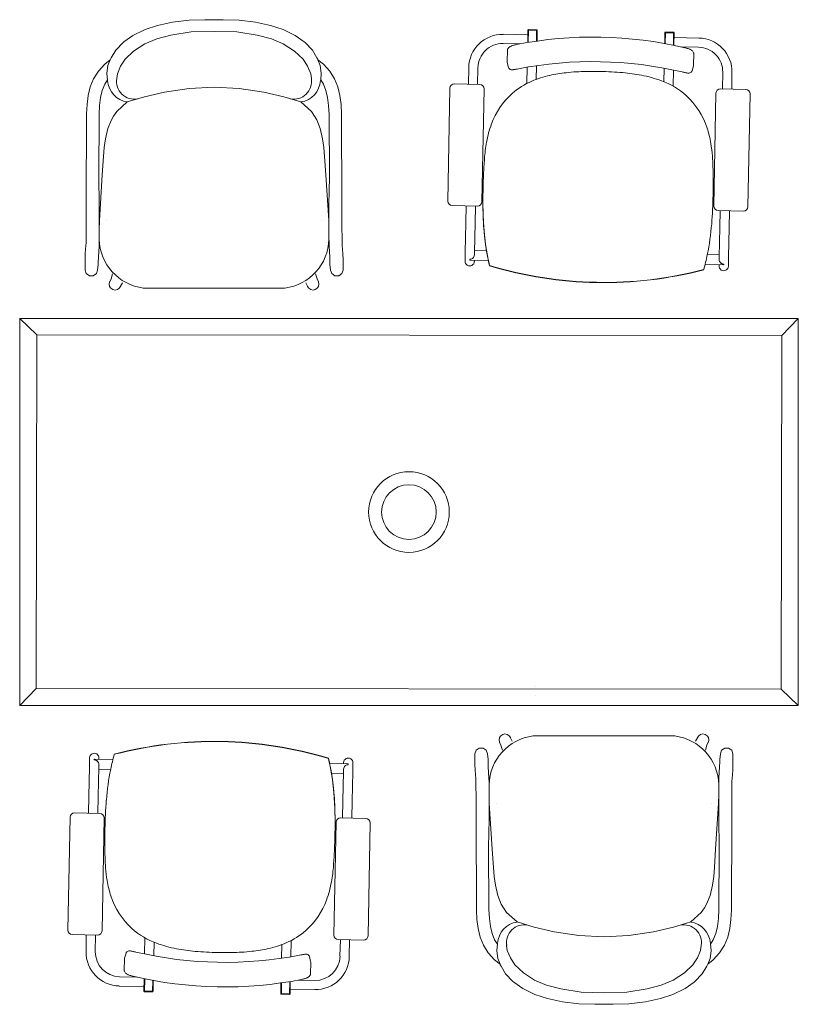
# Model space of a CAD drawing. Extents: x -750 to 58062, y -2404 to 18333.
# Tile 25 of 91: x 5880 to 7403, y 14108 to 16035. Entities that reach past the tile are written whole.
import ezdxf

# ---------------------------------------------------------------- set-up
doc = ezdxf.new("R2010")
doc.units = 0
doc.header["$MEASUREMENT"] = 0
doc.layers.add('GREY SCALE', color=9, linetype='Continuous', lineweight=0, true_color=0x808080)
doc.layers.add('GREYSCALE', color=9, linetype='Continuous', lineweight=0, true_color=0x808080)

# ---------------------------------------------------------------- blocks, each defined once
blk = doc.blocks.new('FLOOR PLAN')
at = {"layer": 'GREYSCALE'}
for p, q in [((6150, 16023.3), (6179.5, 16029.7)), ((6179.5, 16029.7), (6211.7, 16033.6)), ((6211.7, 16033.6), (6242.6, 16034.7)), ((6242.6, 16034.7), (6260.5, 16034.5)), ((6278.5, 16034.7), (6260.5, 16034.5)), ((6309.3, 16033.6), (6278.5, 16034.7)), ((6341.6, 16029.7), (6309.3, 16033.6)), ((6371, 16023.3), (6341.6, 16029.7)), ((6101.8, 16003.9), (6125.5, 16015.3)), ((6125.5, 16015.3), (6150, 16023.3)), ((6176.2, 16004.5), (6215.9, 16010.8)), ((6215.9, 16010.8), (6260.5, 16011.9)), ((6260.5, 16011.9), (6305.2, 16010.8)), ((6305.2, 16010.8), (6344.9, 16004.5)), ((6395.6, 16015.3), (6371, 16023.3)), ((6419.3, 16003.9), (6395.6, 16015.3)), ((6874.4, 16014.3), (6873.9, 15990.1)), ((6875.6, 16014), (6875.1, 15990.3)), ((6891.3, 16015.2), (6875.6, 16015.5)), ((6891.3, 16014), (6875.6, 16014.3)), ((6875.6, 16014.3), (6875.6, 16014)), ((6891.3, 16013.7), (6875.6, 16014)), ((6890.9, 15992.7), (6891.3, 16014)), ((6891.3, 16013.7), (6890.9, 15992.7)), ((6892.1, 15992.9), (6892.5, 16014)), ((7159.2, 16010.2), (7143.4, 16010.5)), ((6084.1, 15991.4), (6082.7, 15989.8)), ((6101.8, 16003.9), (6084.1, 15991.4)), ((6125.1, 15987.3), (6148.4, 15997.2)), ((6148.4, 15997.2), (6176.2, 16004.5)), ((6344.9, 16004.5), (6372.6, 15997.2)), ((6372.6, 15997.2), (6395.9, 15987.3)), ((6419.3, 16003.9), (6437, 15991.4)), ((6437, 15991.4), (6438.4, 15989.8)), ((6874.2, 16005.2), (6826, 16006.1)), ((7142.2, 16009.3), (7141.8, 15988.2)), ((7143.4, 16009), (7143, 15987.9)), ((7159.2, 16009), (7143.4, 16009.3)), ((7143.4, 16009.3), (7143.4, 16009)), ((7159.2, 16008.7), (7143.4, 16009)), ((7158.7, 15984.9), (7159.2, 16009)), ((7159.2, 16008.7), (7158.7, 15984.9)), ((7159.9, 15984.7), (7160.3, 16009)), ((7160.2, 15999.8), (7208.4, 15998.9)), ((6068.2, 15975.2), (6059.6, 15960.3)), ((6082.7, 15989.8), (6068.2, 15975.2)), ((6086.5, 15957.3), (6102.9, 15973.4)), ((6102.9, 15973.4), (6125.1, 15987.3)), ((6395.9, 15987.3), (6418.1, 15973.4)), ((6434.6, 15957.3), (6418.1, 15973.4)), ((6438.4, 15989.8), (6452.9, 15975.2)), ((6452.9, 15975.2), (6461.5, 15960.3)), ((6858.3, 15987.4), (6825.6, 15988)), ((6834.3, 15974.9), (6833.9, 15952.9)), ((6851.9, 15986.1), (6851.9, 15986.1)), ((7175, 15981.4), (7208.1, 15980.8)), ((6046.6, 15947.8), (6057.4, 15956.3)), ((6057.4, 15956.3), (6052.8, 15944.9)), ((6057.7, 15957.2), (6057.4, 15956.3)), ((6059.6, 15960.3), (6057.7, 15957.2)), ((6077.7, 15944), (6086.5, 15957.3)), ((6443.4, 15944), (6434.6, 15957.3)), ((6461.5, 15960.3), (6463.3, 15957.2)), ((6463.3, 15957.2), (6463.7, 15956.3)), ((6463.7, 15956.3), (6468.3, 15944.9)), ((6474.4, 15947.8), (6463.7, 15956.3)), ((7198.1, 15946.1), (7198.5, 15968.1)), ((6024.9, 15919.3), (6034.2, 15934.2)), ((6034.2, 15934.2), (6046.6, 15947.8)), ((6052.2, 15940.5), (6051.1, 15929.4)), ((6052.8, 15944.9), (6052.2, 15940.5)), ((6071.6, 15929.1), (6077.7, 15944)), ((6449.5, 15929.1), (6443.4, 15944)), ((6468.3, 15944.9), (6468.9, 15940.5)), ((6468.9, 15940.5), (6470, 15929.4)), ((6486.8, 15934.2), (6474.4, 15947.8)), ((6496.1, 15919.3), (6486.8, 15934.2)), ((6758.5, 15941.1), (6757.9, 15908.5)), ((6776.6, 15940.8), (6776, 15908.2)), ((6834, 15951.2), (6834, 15951.2)), ((6836.4, 15941.5), (6834, 15951.2)), ((6872.4, 15910), (6873, 15941.7)), ((6891.2, 15944.6), (6890.7, 15918)), ((7140.4, 15913.2), (7140.9, 15939.9)), ((7159, 15936.3), (7158.4, 15904.6)), ((7197.9, 15944.4), (7195.2, 15934.8)), ((7198.1, 15946.1), (7198.1, 15946.1)), ((6018.5, 15903.4), (6024.9, 15919.3)), ((6052.1, 15917), (6046.7, 15908.3)), ((6052.1, 15917), (6051.1, 15929.4)), ((6052.2, 15915.5), (6052.1, 15917)), ((6070.1, 15918.7), (6070.3, 15919.5)), ((6070.3, 15919.5), (6071.6, 15929.1)), ((6450.8, 15919.5), (6449.5, 15929.1)), ((6450.9, 15918.7), (6450.8, 15919.5)), ((6468.8, 15915.5), (6469, 15917)), ((6469, 15917), (6470, 15929.4)), ((6469, 15917), (6474.4, 15908.3)), ((6502.5, 15903.4), (6496.1, 15919.3)), ((7175.8, 15932.6), (7175.8, 15932.6)), ((7255.3, 15931.8), (7254.7, 15899.2)), ((7273.4, 15931.5), (7272.8, 15898.9)), ((6014.5, 15886.6), (6018.5, 15903.4)), ((6041.7, 15896), (6038.4, 15882.3)), ((6046.7, 15908.3), (6041.7, 15896)), ((6050.7, 15906.8), (6050.7, 15906.8)), ((6163.3, 15893.1), (6211.8, 15900.1)), ((6211.8, 15900.1), (6260.5, 15902.4)), ((6260.5, 15902.4), (6260.5, 15902.4)), ((6260.5, 15902.4), (6260.6, 15902.4)), ((6260.6, 15902.4), (6309.3, 15900.1)), ((6309.3, 15900.1), (6357.8, 15893.1)), ((6470.4, 15906.8), (6470.4, 15906.8)), ((6474.4, 15908.3), (6479.3, 15896)), ((6479.3, 15896), (6482.6, 15882.3)), ((6506.6, 15886.6), (6502.5, 15903.4)), ((6721.8, 15900.7), (6717.7, 15679.6)), ((6780.1, 15908.1), (6730.5, 15909)), ((6784.4, 15678.3), (6788.5, 15899.4)), ((7300.4, 15898.4), (7250.8, 15899.3)), ((6012.2, 15869), (6014.5, 15886.6)), ((6038.4, 15882.3), (6036.5, 15866.8)), ((6090.7, 15873.7), (6124.3, 15884.1)), ((6124.3, 15884.1), (6163.3, 15893.1)), ((6357.8, 15893.1), (6396.7, 15884.1)), ((6396.7, 15884.1), (6430.4, 15873.7)), ((6482.6, 15882.3), (6484.6, 15866.8)), ((6508.8, 15869), (6506.6, 15886.6)), ((7242.1, 15890.9), (7238, 15669.8)), ((7304.7, 15668.6), (7308.8, 15889.7)), ((6011.3, 15850.3), (6012.2, 15869)), ((6036.5, 15866.8), (6035.6, 15849.5)), ((6070.1, 15855.3), (6090.7, 15873.7)), ((6450.9, 15855.3), (6430.4, 15873.7)), ((6484.6, 15866.8), (6485.5, 15849.5)), ((6509.8, 15850.3), (6508.8, 15869)), ((6010.4, 15672.6), (6011.3, 15850.3)), ((6035.6, 15849.5), (6035.1, 15727.4)), ((6052.9, 15821.8), (6059.7, 15839.1)), ((6059.7, 15839.1), (6064.1, 15845.9)), ((6064.1, 15845.9), (6070.1, 15855.3)), ((6457, 15845.9), (6450.9, 15855.3)), ((6461.3, 15839.1), (6457, 15845.9)), ((6468.2, 15821.8), (6461.3, 15839.1)), ((6485.5, 15849.5), (6486, 15727.4)), ((6510.6, 15672.6), (6509.8, 15850.3)), ((6052.9, 15821.8), (6048.1, 15801.9)), ((6468.2, 15821.8), (6472.9, 15801.9)), ((6048.1, 15801.9), (6045.8, 15784.6)), ((6472.9, 15801.9), (6475.2, 15784.6)), ((6045.8, 15784.6), (6044.4, 15767.3)), ((6475.2, 15784.6), (6476.7, 15767.3)), ((6044.4, 15767.3), (6042, 15731.1)), ((6476.7, 15767.3), (6479, 15731.1)), ((6036, 15672.5), (6035.1, 15727.3)), ((6042, 15731.1), (6036.3, 15642.1)), ((6479, 15731.1), (6484.7, 15642.1)), ((6485.1, 15672.5), (6486, 15727.3)), ((6010.4, 15627.1), (6010.4, 15672.6)), ((6035.9, 15627), (6036, 15672.5)), ((6485.2, 15627), (6485.1, 15672.5)), ((6510.7, 15627.1), (6510.6, 15672.6)), ((6726.1, 15670.9), (6775.7, 15670)), ((6753.4, 15670.4), (6752.8, 15637.3)), ((6771.6, 15670), (6770.9, 15636.9)), ((7246.4, 15661.1), (7296, 15660.2)), ((7250.2, 15661.1), (7249.6, 15627.9)), ((7268.3, 15660.7), (7267.7, 15627.6)), ((6010.3, 15608.7), (6010.4, 15627.1)), ((6036.3, 15642.1), (6035.8, 15624.2)), ((6035.8, 15608.6), (6035.9, 15627)), ((6050.5, 15641.5), (6050.5, 15641.5)), ((6470.6, 15641.5), (6470.6, 15641.5)), ((6484.7, 15642.1), (6485.2, 15624.2)), ((6485.2, 15608.6), (6485.2, 15627)), ((6510.8, 15608.7), (6510.7, 15627.1)), ((6751.7, 15580.1), (6752.8, 15637.3)), ((6769.9, 15579.8), (6770.9, 15636.9)), ((7248.5, 15570.8), (7249.6, 15627.9)), ((7266.6, 15570.5), (7267.7, 15627.6)), ((6010.2, 15598.1), (6010.3, 15608.7)), ((6035.7, 15598.1), (6035.8, 15608.6)), ((6035.8, 15624.2), (6035.8, 15623.8)), ((6035.8, 15623.8), (6036, 15620.9)), ((6485.2, 15623.8), (6485.1, 15620.9)), ((6485.2, 15624.2), (6485.2, 15623.8)), ((6485.3, 15598.1), (6485.2, 15608.6)), ((6510.8, 15598.1), (6510.8, 15608.7)), ((6008.6, 15577.4), (6009.8, 15592.9)), ((6009.8, 15592.9), (6010.2, 15598.1)), ((6035, 15579.9), (6035.7, 15593.2)), ((6035.7, 15593.2), (6035.7, 15598.1)), ((6485.4, 15593.2), (6485.3, 15598.1)), ((6486.1, 15579.9), (6485.4, 15593.2)), ((6511.2, 15592.9), (6510.8, 15598.1)), ((6512.5, 15577.4), (6511.2, 15592.9)), ((6008.3, 15564.9), (6008.6, 15577.4)), ((6034.1, 15559), (6034.3, 15571.2)), ((6034.3, 15571.2), (6035, 15579.9)), ((6486.8, 15571.2), (6486.1, 15579.9)), ((6487, 15559), (6486.8, 15571.2)), ((6512.8, 15564.9), (6512.5, 15577.4)), ((6751.7, 15580.1), (6751.4, 15562.2)), ((6766.1, 15567.8), (6766.1, 15567.8)), ((6769.9, 15579.8), (6769.8, 15574.9)), ((6793.2, 15583.4), (6770, 15583.9)), ((7248.6, 15574.9), (7225.3, 15575.3)), ((7248.5, 15570.8), (7248.4, 15565.9)), ((7266.6, 15570.5), (7266.3, 15552.5)), ((6008.3, 15545.3), (6008.3, 15564.9)), ((6032.7, 15544.9), (6034, 15556)), ((6034, 15556), (6034.1, 15559)), ((6487, 15556), (6487, 15559)), ((6488.4, 15544.9), (6487, 15556)), ((6512.8, 15545.3), (6512.8, 15564.9)), ((6760.5, 15565.9), (6760.5, 15564.5)), ((6760.5, 15564.5), (6760.5, 15564.5)), ((6796.9, 15563.8), (6760.6, 15564.5)), ((6769.6, 15564.3), (6769.5, 15561.8)), ((7257.2, 15555.2), (7220.9, 15555.9)), ((7248.2, 15555.4), (7248.2, 15552.9)), ((7257.2, 15555.2), (7257.2, 15555.2)), ((7257.3, 15556.6), (7257.3, 15556.6)), ((7257.3, 15555.2), (7257.3, 15556.6)), ((6008.3, 15545.1), (6008.3, 15545.3)), ((6008.3, 15544.9), (6008.3, 15545.1)), ((6010.6, 15537.8), (6008.3, 15544.9)), ((6016.7, 15533.3), (6010.6, 15537.8)), ((6024.2, 15533.3), (6016.7, 15533.3)), ((6030.3, 15537.8), (6024.2, 15533.3)), ((6032.7, 15544.9), (6030.3, 15537.8)), ((6062.2, 15537.7), (6059, 15527.6)), ((6458.9, 15537.7), (6462.1, 15527.6)), ((6488.4, 15544.9), (6490.7, 15537.8)), ((6490.7, 15537.8), (6496.8, 15533.3)), ((6496.8, 15533.3), (6504.3, 15533.3)), ((6504.3, 15533.3), (6510.4, 15537.8)), ((6510.4, 15537.8), (6512.8, 15544.9)), ((6512.8, 15545.1), (6512.8, 15545.3)), ((6512.8, 15544.9), (6512.8, 15545.1)), ((7218.1, 15545.6), (7218.1, 15545.6)), ((7218.1, 15545.2), (7218.1, 15545.2)), ((6056.3, 15521.8), (6055.4, 15517.4)), ((6055.4, 15517.4), (6056.3, 15512.9)), ((6056.4, 15521.9), (6056.3, 15521.8)), ((6056.3, 15512.9), (6058.8, 15509.2)), ((6059, 15527.6), (6056.4, 15521.9)), ((6058.8, 15509.2), (6062.5, 15506.7)), ((6071.4, 15506.7), (6075.2, 15509.2)), ((6075.2, 15509.2), (6077.7, 15512.9)), ((6077.7, 15513.1), (6081.2, 15520.1)), ((6077.7, 15512.9), (6077.7, 15513.1)), ((6122.1, 15509.7), (6398.9, 15509.7)), ((6443.3, 15513.1), (6439.9, 15520.1)), ((6443.4, 15512.9), (6443.3, 15513.1)), ((6445.9, 15509.2), (6443.4, 15512.9)), ((6449.7, 15506.7), (6445.9, 15509.2)), ((6462.3, 15509.2), (6458.5, 15506.7)), ((6462.1, 15527.6), (6464.7, 15521.9)), ((6464.8, 15512.9), (6462.3, 15509.2)), ((6464.7, 15521.9), (6464.8, 15521.8)), ((6464.8, 15521.8), (6465.7, 15517.4)), ((6465.7, 15517.4), (6464.8, 15512.9)), ((7008.2, 15520.8), (7008.2, 15520.3)), ((7008.2, 15520.8), (7008.2, 15520.3)), ((7008.2, 15520.8), (7008.2, 15520.8)), ((7008.2, 15520.8), (7008.2, 15520.8)), ((7008.2, 15520.8), (7008.2, 15520.8)), ((7008.2, 15520.8), (7008.2, 15520.8)), ((7008.2, 15520.3), (7008.2, 15520.3)), ((6062.5, 15506.7), (6067, 15505.8)), ((6067, 15505.8), (6071.4, 15506.7)), ((6454.1, 15505.8), (6449.7, 15506.7)), ((6458.5, 15506.7), (6454.1, 15505.8)), ((5880.4, 15449.9), (5913.9, 15417.8)), ((7403.1, 15449.9), (7371, 15416.5)), ((7403.1, 15244.2), (7403.1, 15071.4)), ((7403.1, 15071.4), (7403.1, 14898.6)), ((5880.4, 14693), (5912.5, 14726.4)), ((6889.6, 14730.9), (6889.6, 14730.6)), ((7403.1, 14693), (7369.6, 14725.1)), ((6889.9, 14713.1), (6889.9, 14712.8)), ((6817.8, 14625.5), (6818.7, 14629.9)), ((6818.7, 14621.1), (6817.8, 14625.5)), ((6818.7, 14629.9), (6821.2, 14633.7)), ((6821.2, 14633.7), (6825, 14636.2)), ((6825, 14636.2), (6829.4, 14637.1)), ((6829.4, 14637.1), (6833.8, 14636.2)), ((6833.8, 14636.2), (6837.6, 14633.7)), ((6837.6, 14633.7), (6840.1, 14629.9)), ((6840.1, 14629.9), (6840.2, 14629.8)), ((6840.2, 14629.8), (6843.6, 14622.8)), ((7161.4, 14633.2), (6884.6, 14633.2)), ((7205.7, 14629.8), (7202.3, 14622.8)), ((7205.8, 14629.9), (7205.7, 14629.8)), ((7208.3, 14633.7), (7205.8, 14629.9)), ((7212.1, 14636.2), (7208.3, 14633.7)), ((7216.5, 14637.1), (7212.1, 14636.2)), ((7220.9, 14636.2), (7216.5, 14637.1)), ((7224.7, 14633.7), (7220.9, 14636.2)), ((7227.2, 14629.9), (7224.7, 14633.7)), ((7228.1, 14625.5), (7227.2, 14629.9)), ((7227.2, 14621.1), (7228.1, 14625.5)), ((6275.3, 14622.1), (6275.3, 14622.6)), ((6275.3, 14622.6), (6275.3, 14622.6)), ((6275.3, 14622.1), (6275.3, 14622.6)), ((6275.3, 14622.1), (6275.3, 14622.1)), ((6275.3, 14622.1), (6275.3, 14622.1)), ((6275.3, 14622.1), (6275.3, 14622.1)), ((6275.3, 14622.1), (6275.3, 14622.1)), ((6773.1, 14605.1), (6770.7, 14598)), ((6779.1, 14609.6), (6773.1, 14605.1)), ((6786.7, 14609.6), (6779.1, 14609.6)), ((6792.8, 14605.1), (6786.7, 14609.6)), ((6795.1, 14598), (6792.8, 14605.1)), ((6818.8, 14621), (6818.7, 14621.1)), ((6821.4, 14615.3), (6818.8, 14621)), ((6824.6, 14605.2), (6821.4, 14615.3)), ((7221.3, 14605.2), (7224.5, 14615.3)), ((7224.5, 14615.3), (7227.1, 14621)), ((7227.1, 14621), (7227.2, 14621.1)), ((7250.8, 14598), (7253.2, 14605.1)), ((7253.2, 14605.1), (7259.3, 14609.6)), ((7259.3, 14609.6), (7266.8, 14609.6)), ((7266.8, 14609.6), (7272.9, 14605.1)), ((7272.9, 14605.1), (7275.2, 14598)), ((6016.8, 14572.4), (6017.2, 14590.4)), ((6026.2, 14587.7), (6026.2, 14586.3)), ((6026.2, 14586.3), (6026.2, 14586.3)), ((6026.3, 14587.7), (6062.6, 14587)), ((6026.3, 14587.7), (6026.3, 14587.7)), ((6035.3, 14587.5), (6035.3, 14590)), ((6065.4, 14597.7), (6065.4, 14597.7)), ((6065.4, 14597.3), (6065.4, 14597.3)), ((6770.7, 14598), (6770.7, 14597.8)), ((6770.7, 14597.8), (6770.7, 14597.6)), ((6770.7, 14597.6), (6770.7, 14577.9)), ((6795.1, 14598), (6796.5, 14586.9)), ((6796.5, 14586.9), (6796.5, 14583.9)), ((7249.5, 14586.9), (7249.4, 14583.9)), ((7250.8, 14598), (7249.5, 14586.9)), ((7275.2, 14598), (7275.2, 14597.8)), ((7275.2, 14597.8), (7275.2, 14597.6)), ((7275.2, 14597.6), (7275.2, 14577.9)), ((6016.8, 14572.4), (6015.8, 14515.3)), ((6035, 14572.1), (6033.9, 14514.9)), ((6034.9, 14568), (6058.2, 14567.6)), ((6035, 14572.1), (6035.1, 14577)), ((6486.6, 14579.1), (6522.8, 14578.4)), ((6513.6, 14563.1), (6513.7, 14568)), ((6513.9, 14578.6), (6513.9, 14581.1)), ((6517.4, 14575.1), (6517.4, 14575.1)), ((6522.9, 14577), (6523, 14578.4)), ((6523, 14578.4), (6523, 14578.4)), ((6531.8, 14562.8), (6532.1, 14580.7)), ((6770.7, 14577.9), (6771, 14565.4)), ((6771, 14565.4), (6772.3, 14550)), ((6796.5, 14583.9), (6796.7, 14571.7)), ((6796.7, 14571.7), (6797.4, 14563)), ((7249.2, 14571.7), (7248.5, 14563)), ((7249.4, 14583.9), (7249.2, 14571.7)), ((7274.9, 14565.4), (7273.6, 14550)), ((7275.2, 14577.9), (7274.9, 14565.4)), ((6490.3, 14559.5), (6513.5, 14559)), ((6513.6, 14563.1), (6512.5, 14506)), ((6531.8, 14562.8), (6530.7, 14505.6)), ((6772.3, 14550), (6772.7, 14544.8)), ((6797.4, 14563), (6798.1, 14549.6)), ((6798.1, 14549.6), (6798.2, 14544.8)), ((7248.5, 14563), (7247.8, 14549.6)), ((7247.8, 14549.6), (7247.8, 14544.8)), ((7273.6, 14550), (7273.3, 14544.8)), ((6772.7, 14544.8), (6772.7, 14534.2)), ((6772.7, 14534.2), (6772.8, 14515.8)), ((6798.2, 14544.8), (6798.2, 14534.3)), ((6798.2, 14534.3), (6798.3, 14515.9)), ((7247.7, 14534.3), (7247.6, 14515.9)), ((7247.8, 14544.8), (7247.7, 14534.3)), ((7273.2, 14534.2), (7273.1, 14515.8)), ((7273.3, 14544.8), (7273.2, 14534.2)), ((6015.2, 14482.2), (6015.8, 14515.3)), ((6033.3, 14481.8), (6033.9, 14514.9)), ((6772.8, 14515.8), (6772.9, 14470.3)), ((6798.3, 14519.1), (6798.4, 14522)), ((6798.3, 14518.7), (6798.3, 14519.1)), ((6798.8, 14500.8), (6798.3, 14518.7)), ((6798.3, 14515.9), (6798.4, 14470.4)), ((7247.2, 14500.8), (7247.7, 14518.7)), ((7247.7, 14519.1), (7247.5, 14522)), ((7247.6, 14515.9), (7247.5, 14470.4)), ((7247.7, 14518.7), (7247.7, 14519.1)), ((7273.1, 14515.8), (7273, 14470.3)), ((6511.9, 14472.8), (6512.5, 14506)), ((6530.1, 14472.5), (6530.7, 14505.6)), ((6804.5, 14411.8), (6798.8, 14500.8)), ((6812.9, 14501.4), (6812.9, 14501.4)), ((7233, 14501.4), (7233, 14501.4)), ((7241.4, 14411.8), (7247.2, 14500.8)), ((5978.8, 14474.3), (5974.7, 14253.2)), ((6037.1, 14481.7), (5987.5, 14482.7)), ((6041.4, 14252), (6045.5, 14473)), ((6557.4, 14472), (6507.8, 14472.9)), ((6772.9, 14470.3), (6773.7, 14292.6)), ((6798.4, 14470.4), (6797.5, 14415.5)), ((7247.5, 14470.4), (7248.4, 14415.5)), ((7273, 14470.3), (7272.2, 14292.6)), ((6499.1, 14464.5), (6495, 14243.5)), ((6561.6, 14242.2), (6565.8, 14463.3)), ((6798, 14293.4), (6797.5, 14415.5)), ((6806.8, 14375.6), (6804.5, 14411.8)), ((7239.1, 14375.6), (7241.4, 14411.8)), ((7247.9, 14293.4), (7248.4, 14415.5)), ((6808.2, 14358.3), (6806.8, 14375.6)), ((7237.7, 14358.3), (7239.1, 14375.6)), ((6810.6, 14341), (6808.2, 14358.3)), ((7235.3, 14341), (7237.7, 14358.3)), ((6815.3, 14321.1), (6810.6, 14341)), ((7230.6, 14321.1), (7235.3, 14341)), ((6815.3, 14321.1), (6822.1, 14303.8)), ((7230.6, 14321.1), (7223.8, 14303.8)), ((6822.1, 14303.8), (6826.5, 14297)), ((6826.5, 14297), (6832.5, 14287.6)), ((7219.4, 14297), (7213.4, 14287.6)), ((7223.8, 14303.8), (7219.4, 14297)), ((6773.7, 14292.6), (6774.7, 14273.9)), ((6798.9, 14276.1), (6798, 14293.4)), ((6800.9, 14260.6), (6798.9, 14276.1)), ((6832.5, 14287.6), (6853.1, 14269.2)), ((7213.4, 14287.6), (7192.8, 14269.2)), ((7245.1, 14260.6), (7247, 14276.1)), ((7247, 14276.1), (7247.9, 14293.4)), ((7272.2, 14292.6), (7271.3, 14273.9)), ((6774.7, 14273.9), (6776.9, 14256.3)), ((6804.2, 14246.9), (6800.9, 14260.6)), ((6886.7, 14258.8), (6853.1, 14269.2)), ((6925.7, 14249.8), (6886.7, 14258.8)), ((7159.2, 14258.8), (7120.2, 14249.8)), ((7192.8, 14269.2), (7159.2, 14258.8)), ((7241.8, 14246.9), (7245.1, 14260.6)), ((7271.3, 14273.9), (7269, 14256.3)), ((5983.1, 14244.5), (6032.7, 14243.6)), ((6010.1, 14211.4), (6010.7, 14244)), ((6028.2, 14211.1), (6028.8, 14243.7)), ((6124.5, 14206.6), (6125.1, 14238.3)), ((6776.9, 14256.3), (6781, 14239.5)), ((6781, 14239.5), (6787.4, 14223.6)), ((6809.1, 14234.6), (6804.2, 14246.9)), ((6974.2, 14242.8), (6925.7, 14249.8)), ((7022.9, 14240.4), (6974.2, 14242.8)), ((7023, 14240.4), (7022.9, 14240.4)), ((7071.7, 14242.8), (7023, 14240.4)), ((7023, 14240.4), (7023, 14240.4)), ((7120.2, 14249.8), (7071.7, 14242.8)), ((7236.8, 14234.6), (7241.8, 14246.9)), ((7265, 14239.5), (7258.6, 14223.6)), ((7269, 14256.3), (7265, 14239.5)), ((6143.1, 14229.6), (6142.6, 14203)), ((6392.3, 14198.3), (6392.8, 14224.9)), ((6411.1, 14232.9), (6410.5, 14201.1)), ((6503.3, 14234.8), (6552.9, 14233.9)), ((6506.8, 14202.1), (6507.5, 14234.7)), ((6525, 14201.8), (6525.6, 14234.4)), ((6787.4, 14223.6), (6796.6, 14208.7)), ((6814.5, 14225.9), (6809.1, 14234.6)), ((6813.1, 14236.1), (6813.1, 14236.1)), ((6814.5, 14225.9), (6813.5, 14213.5)), ((6814.7, 14227.4), (6814.5, 14225.9)), ((6832.6, 14224.2), (6832.7, 14223.4)), ((6832.7, 14223.4), (6834, 14213.7)), ((7213.2, 14223.4), (7211.9, 14213.7)), ((7213.3, 14224.2), (7213.2, 14223.4)), ((7231.3, 14227.4), (7231.4, 14225.9)), ((7231.4, 14225.9), (7236.8, 14234.6)), ((7231.4, 14225.9), (7232.4, 14213.5)), ((7232.8, 14236.1), (7232.8, 14236.1)), ((7258.6, 14223.6), (7249.3, 14208.7)), ((6085.6, 14198.5), (6088.3, 14208.1)), ((6107.7, 14210.3), (6107.7, 14210.3)), ((6447.1, 14201.4), (6449.4, 14191.6)), ((6796.6, 14208.7), (6809.1, 14195.1)), ((6814.6, 14202.4), (6813.5, 14213.5)), ((6815.2, 14198), (6814.6, 14202.4)), ((6834, 14213.7), (6840.1, 14198.9)), ((7211.9, 14213.7), (7205.8, 14198.9)), ((7230.7, 14198), (7231.3, 14202.4)), ((7231.3, 14202.4), (7232.4, 14213.5)), ((7249.3, 14208.7), (7236.9, 14195.1)), ((6085.4, 14196.8), (6085, 14174.8)), ((6085.4, 14196.8), (6085.4, 14196.8)), ((6449.2, 14168), (6449.6, 14190)), ((6449.4, 14191.6), (6449.4, 14191.6)), ((6809.1, 14195.1), (6819.8, 14186.6)), ((6819.8, 14186.6), (6815.2, 14198)), ((6820.2, 14185.7), (6819.8, 14186.6)), ((6822, 14182.6), (6820.2, 14185.7)), ((6830.6, 14167.7), (6822, 14182.6)), ((6840.1, 14198.9), (6848.9, 14185.6)), ((6848.9, 14185.6), (6865.4, 14169.5)), ((7197, 14185.6), (7180.5, 14169.5)), ((7205.8, 14198.9), (7197, 14185.6)), ((7215.3, 14167.7), (7223.9, 14182.6)), ((7223.9, 14182.6), (7225.7, 14185.7)), ((7225.7, 14185.7), (7226.1, 14186.6)), ((7226.1, 14186.6), (7230.7, 14198)), ((7236.9, 14195.1), (7226.1, 14186.6)), ((6108.5, 14161.5), (6075.4, 14162.1)), ((6845.1, 14153.1), (6830.6, 14167.7)), ((6887.5, 14155.6), (6865.4, 14169.5)), ((7180.5, 14169.5), (7158.4, 14155.6)), ((7200.8, 14153.1), (7215.3, 14167.7)), ((6123.3, 14143), (6075.1, 14143.9)), ((6123.6, 14158.2), (6123.1, 14133.9)), ((6124.3, 14134.2), (6124.8, 14158)), ((6124.8, 14158), (6124.3, 14133.9)), ((6140.1, 14133.9), (6140.5, 14154.9)), ((6141.3, 14133.6), (6141.7, 14154.7)), ((6391.4, 14150), (6391, 14128.9)), ((6392.5, 14150.2), (6392.1, 14128.9)), ((6392.2, 14129.2), (6392.5, 14150.2)), ((6407.9, 14128.9), (6408.4, 14152.6)), ((6409.1, 14128.6), (6409.6, 14152.8)), ((6425.2, 14155.5), (6457.9, 14154.9)), ((6431.6, 14156.8), (6431.6, 14156.8)), ((6846.5, 14151.5), (6845.1, 14153.1)), ((6864.2, 14138.9), (6846.5, 14151.5)), ((6910.9, 14145.7), (6887.5, 14155.6)), ((6938.6, 14138.4), (6910.9, 14145.7)), ((7135.1, 14145.7), (7107.3, 14138.4)), ((7158.4, 14155.6), (7135.1, 14145.7)), ((7181.7, 14138.9), (7199.4, 14151.5)), ((7199.4, 14151.5), (7200.8, 14153.1)), ((6124.3, 14134.2), (6140.1, 14133.9)), ((6124.3, 14133.9), (6140.1, 14133.6)), ((6124.3, 14132.7), (6140.1, 14132.4)), ((6140.1, 14133.6), (6140.1, 14133.9)), ((6392.1, 14127.7), (6407.9, 14127.4)), ((6392.2, 14129.2), (6407.9, 14128.9)), ((6392.2, 14128.9), (6407.9, 14128.6)), ((6407.9, 14128.6), (6407.9, 14128.9)), ((6409.3, 14137.7), (6457.5, 14136.8)), ((6864.2, 14138.9), (6887.9, 14127.6)), ((6887.9, 14127.6), (6912.4, 14119.6)), ((6978.3, 14132.1), (6938.6, 14138.4)), ((7023, 14130.9), (6978.3, 14132.1)), ((7067.6, 14132.1), (7023, 14130.9)), ((7107.3, 14138.4), (7067.6, 14132.1)), ((7158, 14127.6), (7133.5, 14119.6)), ((7181.7, 14138.9), (7158, 14127.6)), ((6912.4, 14119.6), (6941.9, 14113.2)), ((6941.9, 14113.2), (6974.1, 14109.3)), ((6974.1, 14109.3), (7005, 14108.1)), ((7005, 14108.1), (7022.9, 14108.3)), ((7040.9, 14108.1), (7023, 14108.3)), ((7071.8, 14109.3), (7040.9, 14108.1)), ((7104, 14113.2), (7071.8, 14109.3)), ((7133.5, 14119.6), (7104, 14113.2))]:
    blk.add_line(p, q, dxfattribs=at)
at = {"layer": 'GREYSCALE', "ltscale": 3}
for p, q in [((5880.4, 14693), (5880.4, 15449.9)), ((5880.4, 15449.9), (7403.1, 15449.9)), ((7403.1, 15449.9), (7403.1, 14693)), ((5912.5, 14726.4), (5913.9, 15417.8)), ((5913.9, 15417.8), (7371, 15416.5)), ((7371, 15416.5), (7369.6, 14725.1)), ((7369.6, 14725.1), (5912.5, 14726.4)), ((7403.1, 14693), (5880.4, 14693))]:
    blk.add_line(p, q, dxfattribs=at)
at = {"layer": 'GREYSCALE'}
for radius in [78.9, 53.5]:
    blk.add_circle((6641.7, 15071.4), radius, dxfattribs=at)
for centre, radius, start, end in [((6875.6, 16014.3), 1.21, 88.9265, 178.9265), ((6891.3, 16014), 1.21, 358.9265, 88.9265), ((7143.4, 16009.3), 1.21, 88.9265, 178.9265), ((7159.1, 16009), 1.21, 358.9265, 88.9265), ((6824.7, 15939.9), 66.2, 88.9265, 178.9265), ((7002.2, 15215.8), 784.9, 76.812, 101.041), ((7207.2, 15932.7), 66.2, 358.9265, 88.9265), ((6824.7, 15939.9), 48.1, 88.9265, 178.9265), ((6841.2, 15974.7), 6.97, 145.9805, 178.6378), ((6842.7, 15973.7), 8.76, 129.5197, 146.0357), ((6845.5, 15970.6), 13, 120.7123, 129.8212), ((6849.5, 15963.9), 20.7, 115.816, 120.8836), ((6853.1, 15956.6), 28.8, 111.984, 115.9273), ((6858.2, 15943.8), 42.7, 107.0808, 111.9625), ((6863.2, 15927.7), 59.5, 100.9626, 107.1543), ((7167.7, 15921.5), 60, 70.729, 76.8631), ((7172.9, 15936.6), 44, 65.9491, 70.6912), ((7178.6, 15949.5), 29.9, 62.0682, 65.8404), ((7184.4, 15960.2), 17.8, 52.723, 62.4252), ((7189, 15966.2), 10.2, 38.9502, 52.5963), ((7191.1, 15968), 7.45, 15.0289, 38.8658), ((7207.2, 15932.7), 48.1, 358.9265, 88.9265), ((6840.5, 15952.8), 6.68, 178.9603, 193.3271), ((7001.7, 15188.7), 764, 76.8281, 101.0249), ((7191.7, 15968.2), 6.85, 359.0641, 14.6131), ((6842.5, 15943), 6.28, 193.7183, 260.7242), ((6843, 15945.4), 8.76, 259.9847, 268.9295), ((6843, 15952.6), 16, 269.1984, 274.2965), ((6841.6, 15970.5), 33.9, 274.3976, 276.9727), ((6837.3, 16005.5), 69.2, 277.0459, 279.0332), ((6825.1, 16082.9), 147.5, 278.9675, 280.0698), ((6801.2, 16217.1), 283.8, 280.081, 281.0511), ((6995.6, 15504.4), 429.2, 90.936, 96.2036), ((7002, 15281.1), 652.5, 88.7823, 91.1843), ((7006, 15309.8), 623.7, 85.0477, 89.0922), ((7189.2, 15936.5), 6.23, 286.0111, 344.3109), ((7191.4, 15946.2), 6.68, 344.5299, 358.8862), ((6097.8, 15918.8), 45.6, 184.121, 261.1136), ((6104.3, 15913.9), 34.5, 170.6552, 281.7599), ((6416.7, 15913.9), 34.5, 258.2401, 9.3448), ((6423.3, 15918.8), 45.6, 278.8864, 355.879), ((6936.9, 15783.9), 141.7, 112.8722, 131.2734), ((6959.7, 15732.1), 198.3, 102.4771, 113.1261), ((6979.7, 15646.6), 286.1, 96.1307, 102.6925), ((7027.2, 15562.3), 370.3, 79.269, 84.9366), ((7051.9, 15690.8), 239.4, 69.5209, 79.3537), ((7083.3, 15772.4), 152, 48.6539, 69.8734), ((7244.4, 16225), 300.4, 256.8112, 257.4321), ((7222.5, 16126.5), 199.5, 257.412, 258.2764), ((7203.8, 16036), 107.1, 258.2346, 259.6353), ((7193, 15976.8), 46.9, 259.6217, 261.6847), ((7189.9, 15955.6), 25.5, 261.5581, 264.8684), ((7188.7, 15942.4), 12.2, 264.8025, 270.4001), ((7188.8, 15937.7), 7.53, 269.9191, 286.0863), ((6946, 15777.5), 152.6, 132.2672, 159.5736), ((7081.1, 15775.6), 151.1, 18.1843, 47.222), ((6994.4, 15759.8), 204, 159.666, 170.0159), ((7039, 15761.2), 195.7, 9.2671, 18.338), ((7128.9, 15736.1), 340.6, 170.0021, 175.5244), ((6955.6, 15746.9), 280.2, 4.3147, 9.3977), ((7552.9, 15702), 765.9, 175.4613, 177.7503), ((6799, 15734.1), 437.4, 1.6736, 4.4417), ((6398.7, 15721.4), 837.9, 0.1534, 1.7475), ((8209.2, 15670.9), 1423, 177.534, 178.8437), ((8205.2, 15670.2), 1419.1, 177.8615, 178.3462), ((5606.6, 15716.9), 1630, 359.0925, 0.2359), ((7802.1, 15679.7), 1015.8, 178.2255, 180.1482), ((7680.3, 15681), 894, 178.8101, 181.1738), ((7624.6, 15680.9), 838.3, 178.8013, 182.2228), ((6396.2, 15704.2), 840.3, 355.3044, 359.1073), ((7551, 15678.7), 764.7, 180.1211, 182.516), ((7403.9, 15673.8), 617.6, 181.0297, 185.508), ((7372.7, 15671.4), 586.2, 182.2489, 185.5185), ((7376.1, 15670.9), 589.7, 182.5018, 185.0017), ((6712.2, 15678), 523.2, 348.6185, 355.3302), ((7237.2, 15657.2), 450.1, 184.8032, 193.3746), ((7231.8, 15656.5), 444.6, 185.3588, 193.4013), ((7232.4, 15656.7), 445.2, 185.4343, 193.3944), ((6134.7, 15607.8), 98.9, 181.6449, 262.7091), ((6386.4, 15607.8), 98.9, 277.2909, 358.3551), ((6760.6, 15575.2), 9.32, 269.9132, 306.8343), ((6804.9, 15661.1), 429, 344.3859, 348.3839), ((6760.8, 15573.6), 9.08, 268.1019, 268.9263), ((7022.7, 16296.1), 775.4, 253.2584, 268.9268), ((7022.7, 16296), 775.4, 253.2584, 268.9268), ((7022.7, 16295.1), 774.9, 253.2485, 268.9266), ((7257.6, 15565.9), 9.3, 230.9874, 267.9711), ((7257.3, 15564.8), 9.56, 268.9475, 269.7303), ((7022.7, 16296), 775.4, 268.9261, 284.5947), ((7022.7, 16295.1), 774.9, 268.9265, 284.6045), ((6897.1, 14535.1), 98.9, 97.2909, 178.3551), ((7148.8, 14535.1), 98.9, 1.6449, 82.7091), ((6260.8, 13847.8), 774.9, 88.9265, 104.6045), ((6260.8, 13846.9), 775.4, 88.9261, 104.5947), ((6260.8, 13847.8), 774.9, 73.2485, 88.9266), ((6260.8, 13846.9), 775.4, 73.2584, 88.9268), ((6260.8, 13846.8), 775.4, 73.2584, 88.9268), ((6026.2, 14578.1), 9.56, 88.9475, 89.7303), ((6025.9, 14577), 9.3, 50.9874, 87.9711), ((6478.6, 14481.8), 429, 164.3859, 168.3839), ((6046.3, 14485.7), 450.1, 4.8032, 13.3746), ((6051.7, 14486.4), 444.6, 5.3588, 13.4013), ((6051.1, 14486.2), 445.2, 5.4343, 13.3944), ((6571.3, 14464.9), 523.2, 168.6185, 175.3302), ((6522.9, 14567.7), 9.32, 89.9132, 126.8343), ((6522.7, 14569.3), 9.08, 88.1019, 88.9263), ((5879.5, 14469.1), 617.6, 1.0297, 5.508), ((5910.8, 14471.5), 586.2, 2.2489, 5.5185), ((6887.3, 14438.7), 840.3, 175.3044, 179.1073), ((5907.4, 14472), 589.7, 2.5018, 5.0017), ((5732.5, 14464.2), 764.7, 0.1211, 2.516), ((5658.9, 14462), 838.3, 358.8013, 2.2228), ((5603.2, 14461.9), 894, 358.8101, 1.1738), ((7676.9, 14426), 1630, 179.0925, 180.2359), ((5481.4, 14463.1), 1015.8, 358.2255, 0.1482), ((5074.3, 14472), 1423, 357.534, 358.8437), ((5078.2, 14472.6), 1419.1, 357.8615, 358.3462), ((6884.8, 14421.5), 837.9, 180.1534, 181.7475), ((6484.5, 14408.7), 437.4, 181.6736, 184.4417), ((5730.6, 14440.9), 765.9, 355.4613, 357.7503), ((6327.8, 14396), 280.2, 184.3147, 189.3977), ((6154.6, 14406.8), 340.6, 350.0021, 355.5244), ((6244.5, 14381.7), 195.7, 189.2671, 198.338), ((6289.1, 14383.1), 204, 339.666, 350.0159), ((6202.4, 14367.3), 151.1, 198.1843, 227.222), ((6337.5, 14365.4), 152.6, 312.2672, 339.5736), ((6860.2, 14224.1), 45.6, 98.8864, 175.879), ((6866.8, 14229), 34.5, 78.2401, 189.3448), ((7179.2, 14229), 34.5, 350.6552, 101.7599), ((7185.7, 14224.1), 45.6, 4.121, 81.1136), ((6200.2, 14370.5), 152, 228.6539, 249.8734), ((6346.6, 14359), 141.7, 292.8722, 311.2734), ((6231.6, 14452.1), 239.4, 249.5209, 259.3537), ((6323.8, 14410.8), 198.3, 282.4771, 293.1261), ((6076.3, 14210.2), 66.2, 178.9265, 268.9265), ((6076.3, 14210.2), 48.1, 178.9265, 268.9265), ((6094.3, 14206.4), 6.23, 106.0111, 164.3109), ((6094.7, 14205.2), 7.53, 89.9191, 106.0863), ((6094.7, 14200.4), 12.2, 84.8025, 90.4001), ((6093.6, 14187.3), 25.5, 81.5581, 84.8684), ((6090.5, 14166.1), 46.9, 79.6217, 81.6847), ((6079.7, 14106.9), 107.1, 78.2346, 79.6353), ((6061, 14016.4), 199.5, 77.412, 78.2764), ((6039.1, 13917.9), 300.4, 76.8112, 77.4321), ((6281.8, 14954.2), 764, 256.8281, 281.0249), ((6256.3, 14580.6), 370.3, 259.269, 264.9366), ((6277.5, 14833.1), 623.7, 265.0477, 269.0922), ((6281.5, 14861.7), 652.5, 268.7823, 271.1843), ((6287.9, 14638.5), 429.2, 270.936, 276.2036), ((6303.7, 14496.3), 286.1, 276.1307, 282.6925), ((6482.2, 13925.8), 283.8, 100.081, 101.0511), ((6458.4, 14060), 147.5, 98.9675, 100.0698), ((6446.2, 14137.4), 69.2, 97.0459, 99.0332), ((6441.9, 14172.4), 33.9, 94.3976, 96.9727), ((6440.5, 14190.2), 16, 89.1984, 94.2965), ((6440.5, 14197.4), 8.76, 79.9847, 88.9295), ((6441, 14199.9), 6.28, 13.7183, 80.7242), ((6458.8, 14203), 66.2, 268.9265, 358.9265), ((6458.8, 14203), 48.1, 268.9265, 358.9265), ((6092.1, 14196.7), 6.68, 164.5299, 178.8862), ((6442.9, 14190.1), 6.68, 358.9603, 13.3271), ((6091.8, 14174.7), 6.85, 179.0641, 194.6131), ((6092.4, 14174.9), 7.45, 195.0289, 218.8658), ((6094.5, 14176.6), 10.2, 218.9502, 232.5963), ((6099.1, 14182.7), 17.8, 232.723, 242.4252), ((6104.9, 14193.4), 29.9, 242.0682, 245.8404), ((6110.6, 14206.2), 44, 245.9491, 250.6912), ((6115.8, 14221.4), 60, 250.729, 256.8631), ((6281.2, 14927.1), 784.9, 256.812, 281.041), ((6434, 14178.9), 20.7, 295.816, 300.8836), ((6438, 14172.3), 13, 300.7123, 309.8212), ((6440.8, 14169.2), 8.76, 309.5197, 326.0357), ((6442.2, 14168.2), 6.97, 325.9805, 358.6378), ((6420.3, 14215.2), 59.5, 280.9626, 287.1543), ((6425.3, 14199.1), 42.7, 287.0808, 291.9625), ((6430.4, 14186.3), 28.8, 291.984, 295.9273), ((6124.4, 14133.9), 1.21, 178.9265, 268.9265), ((6140.1, 14133.6), 1.21, 268.9265, 358.9265), ((6392.2, 14128.9), 1.21, 178.9265, 268.9265), ((6407.9, 14128.6), 1.21, 268.9265, 358.9265)]:
    blk.add_arc(centre, radius, start, end, dxfattribs=at)
for centre, major_axis, ratio, start_param, end_param in [((6730.4, 15900.4), (5.99, -6.22), 0.992436, 2.359991, 3.923195), ((6779.9, 15899.5), (-6.22, -5.99), 0.992436, 2.359991, 3.923195), ((7250.7, 15890.7), (-5.99, 6.22), 0.992436, -0.781602, 0.781602), ((7300.2, 15889.8), (6.22, 5.99), 0.992436, -0.781602, 0.781602), ((6726.3, 15679.5), (-6.22, -5.99), 0.992436, -0.781602, 0.781602), ((6775.8, 15678.6), (5.99, -6.22), 0.992436, -0.781602, 0.781602), ((7246.6, 15669.8), (6.22, 5.99), 0.992436, 2.359991, 3.923195), ((7296, 15668.8), (-5.99, 6.22), 0.992436, 2.359991, 3.923195), ((6760.7, 15575), (-9.07, 0.17), 0.999507, 2.230741, 3.141593), ((6760.5, 15562), (-9.07, 0.17), 0.999507, 0, 3.141593), ((7257.2, 15552.7), (-9.07, 0.17), 0.999507, 0, 3.141593), ((7257.5, 15565.7), (9.07, -0.17), 0.999507, 3.141593, 4.052444), ((6026.3, 14590.2), (9.07, -0.17), 0.999507, 0, 3.141593), ((6523, 14580.9), (9.07, -0.17), 0.999507, 0, 3.141593), ((6026, 14577.2), (-9.07, 0.17), 0.999507, 3.141593, 4.052444), ((6522.8, 14567.9), (9.07, -0.17), 0.999507, 2.230741, 3.141593), ((5987.4, 14474.1), (5.99, -6.22), 0.992436, 2.359991, 3.923195), ((6036.9, 14473.1), (-6.22, -5.99), 0.992436, 2.359991, 3.923195), ((6507.7, 14464.3), (-5.99, 6.22), 0.992436, -0.781602, 0.781602), ((6557.2, 14463.4), (6.22, 5.99), 0.992436, -0.781602, 0.781602), ((5983.3, 14253.1), (-6.22, -5.99), 0.992436, -0.781602, 0.781602), ((6032.8, 14252.2), (5.99, -6.22), 0.992436, -0.781602, 0.781602), ((6503.6, 14243.4), (6.22, 5.99), 0.992436, 2.359991, 3.923195), ((6553, 14242.5), (-5.99, 6.22), 0.992436, 2.359991, 3.923195)]:
    blk.add_ellipse(centre, major_axis=major_axis, ratio=ratio, start_param=start_param, end_param=end_param, dxfattribs=at)

msp = doc.modelspace()

# ---------------------------------------------------------------- block references
at = {"layer": 'GREY SCALE', "ltscale": 5}
msp.add_blockref('FLOOR PLAN', (0, 0), dxfattribs=at)

doc.saveas('drawing.dxf')
